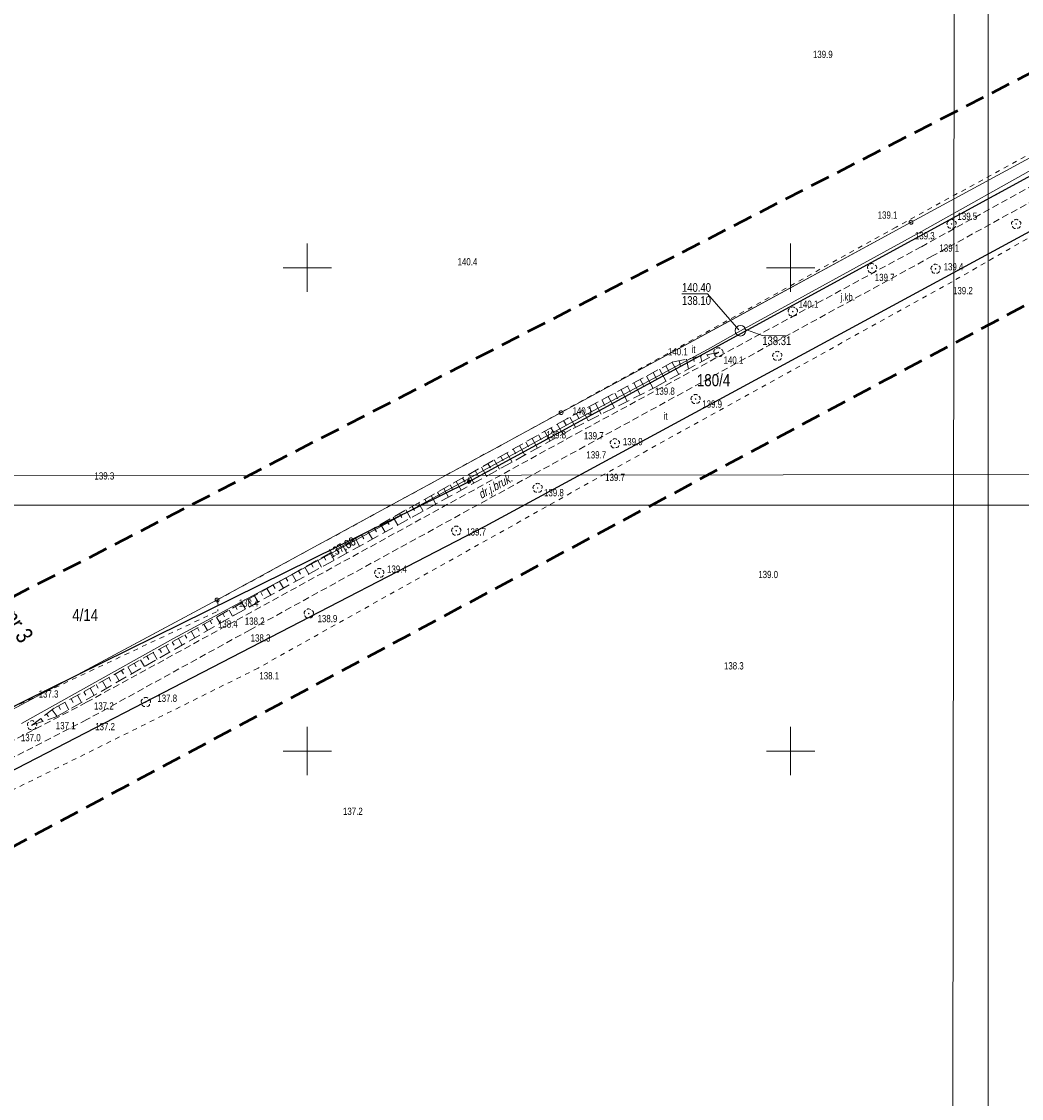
# Model space of a CAD drawing. Header units: metres. Extents: x 6443052 to 6445155, y 6013553 to 6014840.
# Tile 24 of 36: x 6444441 to 6444648, y 6014128 to 6014351. Entities that reach past the tile are written whole.
import ezdxf
from ezdxf.enums import TextEntityAlignment as Align

# ---------------------------------------------------------------- set-up
doc = ezdxf.new("R2010")
doc.units = ezdxf.units.M
doc.header["$MEASUREMENT"] = 0
for name, pattern in [('L_0_03', [2, 1, -1]), ('L_0_05', [3.5, 2.5, -1]), ('L_0_06', [4, 3, -1]), ('L_0_0C', [6, 4, -2]), ('L_0_56', [2.1, 1.4, -0.7]), ('L_0_AD', [0])]:
    doc.linetypes.add(name, pattern=pattern)
doc.layers.get('0').update_dxf_attribs({"linetype": 'CONTINUOUS', "lineweight": 18})
for name, color, linetype, lineweight in [('131_Punkt_osnowy_pomiarowej', 7, 'CONTINUOUS', 18), ('202_punkt_graniczny', 7, 'CONTINUOUS', 18), ('203_punkt_graniczny', 7, 'CONTINUOUS', 18), ('211_numer_dzialki_ewidencyjnej', 96, 'CONTINUOUS', 18), ('217_kontur_klasyfikacyjny', 3, 'L_0_06', 18), ('218_kontur_uzytku_gruntowego', 3, 'L_0_06', 18), ('219_dzialka_ewidencyjna', 96, 'CONTINUOUS', 25), ('luk_G_DRO', 7, 'L_0_56', 18), ('luk_G_SIE_W', 5, 'CONTINUOUS', 18), ('luk_G_SKA', 7, 'L_0_05', 18), ('Ramka_wewn_2_i_opis', 7, 'CONTINUOUS', 18), ('Ramka_wewn_nr_3_i_opis', 7, 'CONTINUOUS', 18), ('siatka', 7, 'CONTINUOUS', 18), ('srednie_nap_pomiar', 1, 'L_0_AD', 18), ('uzytek_pomiar', 7, 'L_0_03', 18), ('Uzytki_gruntowe_POMIOERZONE', 7, 'L_0_03', 18), ('wys_odzysk', 7, 'CONTINUOUS', 18), ('ZAKRES', 212, 'L_0_0C', 50)]:
    doc.layers.add(name, color=color, linetype=linetype, lineweight=lineweight)
doc.layers.add('ramka_zewn', color=212, linetype='CONTINUOUS', lineweight=18, plot=False)
doc.styles.add('Arial CE', font='Arial CE.ttf')
doc.linetypes.add('L_0_AD_SHX_E', pattern='A,0,-1.2,-2.4,-2.4,-2.4,-2.4,-2.4,[17,STARKOWO_STARKÓWKO.shx,S=0.1,R=0,X=0,Y=0],-2.4,[18,STARKOWO_STARKÓWKO.shx,S=0.1,R=0,X=0,Y=0],-2.4,[19,STARKOWO_STARKÓWKO.shx,S=0.1,R=0,X=0,Y=0],-2.4,-2.4,-1.2', length=24)
doc.linetypes.add('L_0_AD_SHX_S', pattern='A,0,-1.2,-2.4,-2.4,[13,STARKOWO_STARKÓWKO.shx,S=0.1,R=0,X=0,Y=0],-2.4,[14,STARKOWO_STARKÓWKO.shx,S=0.1,R=0,X=0,Y=0],-2.4,[15,STARKOWO_STARKÓWKO.shx,S=0.1,R=0,X=0,Y=0],-2.4,[16,STARKOWO_STARKÓWKO.shx,S=0.1,R=0,X=0,Y=0],-2.4,-2.4,-2.4,-2.4,-1.2', length=24)

msp = doc.modelspace()

# ---------------------------------------------------------------- hatches: boundary and pattern name
at = {"layer": '203_punkt_graniczny', "linetype": 'Continuous', "lineweight": 18}
msp.add_hatch(color=256, dxfattribs=at).paths.add_polyline_path([(6444536.77, 6014246.45, 1), (6444536.77, 6014246.54, 1)])

# ---------------------------------------------------------------- linework, layer by layer
at = {"layer": '131_Punkt_osnowy_pomiarowej', "linetype": 'Continuous', "lineweight": 18}
msp.add_line((6444533.46, 6014256.14), (6444533.46, 6014256.64), dxfattribs=at)
at = {"layer": '131_Punkt_osnowy_pomiarowej', "lineweight": 18}
msp.add_circle((6444533.46, 6014255.77), 0.375, dxfattribs=at)
at = {"layer": '202_punkt_graniczny', "lineweight": 18}
msp.add_circle((6444533.45, 6014255.75), 0.25, dxfattribs=at)
at = {"layer": '203_punkt_graniczny', "lineweight": 18}
msp.add_circle((6444536.77, 6014246.49), 0.045, dxfattribs=at)
at = {"layer": 'luk_G_SIE_W', "color": 7, "linetype": 'Continuous', "lineweight": 13}
for p, q in [((6444577.52, 6014294.58), (6444582.81, 6014294.58)), ((6444582.81, 6014294.58), (6444589.26, 6014287.15))]:
    msp.add_line(p, q, dxfattribs=at)
at = {"layer": 'luk_G_SIE_W', "linetype": 'Continuous', "lineweight": 13}
for p, q in [((6444594.13, 6014285.98), (6444590.32, 6014287.37)), ((6444598.95, 6014285.92), (6444594.13, 6014285.98))]:
    msp.add_line(p, q, dxfattribs=at)
at = {"layer": 'luk_G_SIE_W', "lineweight": 18}
msp.add_circle((6444589.61, 6014286.98), 1.1, dxfattribs=at)
at = {"layer": 'luk_G_SKA', "linetype": 'Continuous', "lineweight": 13}
for p, q in [((6444581.36, 6014281.71), (6444581.6, 6014280.58)), ((6444581.36, 6014281.71), (6444581.6, 6014280.58)), ((6444582.83, 6014282.02), (6444582.9, 6014281.68)), ((6444582.83, 6014282.02), (6444582.9, 6014281.68)), ((6444574.18, 6014279.74), (6444574.86, 6014278.48)), ((6444574.18, 6014279.74), (6444574.86, 6014278.48)), ((6444575.5, 6014280.44), (6444576.84, 6014277.95)), ((6444575.5, 6014280.44), (6444576.84, 6014277.95)), ((6444576.96, 6014280.79), (6444577.22, 6014279.55)), ((6444576.96, 6014280.79), (6444577.22, 6014279.55)), ((6444578.43, 6014281.1), (6444578.85, 6014279.06)), ((6444578.43, 6014281.1), (6444578.85, 6014279.06)), ((6444579.9, 6014281.41), (6444580.06, 6014280.61)), ((6444579.9, 6014281.41), (6444580.06, 6014280.61)), ((6444570.21, 6014277.61), (6444571.58, 6014275.06)), ((6444570.21, 6014277.61), (6444571.58, 6014275.06)), ((6444571.54, 6014278.32), (6444572.22, 6014277.04)), ((6444571.54, 6014278.32), (6444572.22, 6014277.04)), ((6444572.86, 6014279.03), (6444574.22, 6014276.49)), ((6444572.86, 6014279.03), (6444574.22, 6014276.49)), ((6444566.25, 6014275.49), (6444566.9, 6014274.27)), ((6444566.25, 6014275.49), (6444566.9, 6014274.27)), ((6444567.57, 6014276.2), (6444568.9, 6014273.72)), ((6444567.57, 6014276.2), (6444568.9, 6014273.72)), ((6444568.89, 6014276.9), (6444569.57, 6014275.64)), ((6444568.89, 6014276.9), (6444569.57, 6014275.64)), ((6444562.28, 6014273.36), (6444563.53, 6014271.04)), ((6444562.28, 6014273.36), (6444563.53, 6014271.04)), ((6444563.6, 6014274.07), (6444564.24, 6014272.89)), ((6444563.6, 6014274.07), (6444564.24, 6014272.89)), ((6444564.92, 6014274.78), (6444566.21, 6014272.38)), ((6444564.92, 6014274.78), (6444566.21, 6014272.38)), ((6444556.99, 6014270.53), (6444558.15, 6014268.36)), ((6444556.99, 6014270.53), (6444558.15, 6014268.36)), ((6444558.31, 6014271.24), (6444558.9, 6014270.13)), ((6444558.31, 6014271.24), (6444558.9, 6014270.13)), ((6444559.63, 6014271.95), (6444560.84, 6014269.7)), ((6444559.63, 6014271.95), (6444560.84, 6014269.7)), ((6444560.96, 6014272.66), (6444561.57, 6014271.51)), ((6444560.96, 6014272.66), (6444561.57, 6014271.51)), ((6444553.03, 6014268.39), (6444553.61, 6014267.36)), ((6444553.03, 6014268.39), (6444553.61, 6014267.36)), ((6444554.34, 6014269.12), (6444555.47, 6014267.02)), ((6444554.34, 6014269.12), (6444555.47, 6014267.02)), ((6444555.67, 6014269.82), (6444556.24, 6014268.75)), ((6444555.67, 6014269.82), (6444556.24, 6014268.75)), ((6444549.11, 6014266.17), (6444550.25, 6014264.16)), ((6444549.11, 6014266.17), (6444550.25, 6014264.16)), ((6444550.42, 6014266.91), (6444550.99, 6014265.9)), ((6444550.42, 6014266.91), (6444550.99, 6014265.9)), ((6444551.73, 6014267.65), (6444552.88, 6014265.61)), ((6444551.73, 6014267.65), (6444552.88, 6014265.61)), ((6444545.2, 6014263.95), (6444545.76, 6014262.97)), ((6444545.2, 6014263.95), (6444545.76, 6014262.97)), ((6444546.5, 6014264.69), (6444547.63, 6014262.71)), ((6444546.5, 6014264.69), (6444547.63, 6014262.71)), ((6444547.81, 6014265.43), (6444548.37, 6014264.44)), ((6444547.81, 6014265.43), (6444548.37, 6014264.44)), ((6444541.28, 6014261.73), (6444542.37, 6014259.81)), ((6444541.28, 6014261.73), (6444542.37, 6014259.81)), ((6444542.59, 6014262.47), (6444543.14, 6014261.51)), ((6444542.59, 6014262.47), (6444543.14, 6014261.51)), ((6444543.89, 6014263.21), (6444545, 6014261.26)), ((6444543.89, 6014263.21), (6444545, 6014261.26)), ((6444537.37, 6014259.52), (6444537.9, 6014258.58)), ((6444537.37, 6014259.52), (6444537.9, 6014258.58)), ((6444538.67, 6014260.26), (6444539.75, 6014258.36)), ((6444538.67, 6014260.26), (6444539.75, 6014258.36)), ((6444539.98, 6014261), (6444540.52, 6014260.04)), ((6444539.98, 6014261), (6444540.52, 6014260.04)), ((6444533.45, 6014257.3), (6444534.49, 6014255.46)), ((6444533.45, 6014257.3), (6444534.49, 6014255.46)), ((6444534.76, 6014258.04), (6444535.28, 6014257.11)), ((6444534.76, 6014258.04), (6444535.28, 6014257.11)), ((6444536.06, 6014258.78), (6444537.12, 6014256.91)), ((6444536.06, 6014258.78), (6444537.12, 6014256.91)), ((6444529.54, 6014255.08), (6444530.04, 6014254.18)), ((6444529.54, 6014255.08), (6444530.04, 6014254.18)), ((6444530.84, 6014255.82), (6444531.86, 6014254.01)), ((6444530.84, 6014255.82), (6444531.86, 6014254.01)), ((6444532.15, 6014256.56), (6444532.66, 6014255.65)), ((6444532.15, 6014256.56), (6444532.66, 6014255.65)), ((6444525.62, 6014252.86), (6444526.61, 6014251.11)), ((6444525.62, 6014252.86), (6444526.61, 6014251.11)), ((6444526.93, 6014253.6), (6444527.43, 6014252.72)), ((6444526.93, 6014253.6), (6444527.43, 6014252.72)), ((6444528.23, 6014254.34), (6444529.24, 6014252.56)), ((6444528.23, 6014254.34), (6444529.24, 6014252.56)), ((6444521.7, 6014250.64), (6444522.19, 6014249.79)), ((6444521.7, 6014250.64), (6444522.19, 6014249.79)), ((6444523.01, 6014251.38), (6444523.98, 6014249.66)), ((6444523.01, 6014251.38), (6444523.98, 6014249.66)), ((6444524.32, 6014252.12), (6444524.81, 6014251.25)), ((6444524.32, 6014252.12), (6444524.81, 6014251.25)), ((6444517.79, 6014248.42), (6444518.73, 6014246.76)), ((6444517.79, 6014248.42), (6444518.73, 6014246.76)), ((6444519.09, 6014249.16), (6444519.57, 6014248.33)), ((6444519.09, 6014249.16), (6444519.57, 6014248.33)), ((6444520.4, 6014249.9), (6444521.36, 6014248.21)), ((6444520.4, 6014249.9), (6444521.36, 6014248.21)), ((6444513.87, 6014246.21), (6444514.33, 6014245.4)), ((6444513.87, 6014246.21), (6444514.33, 6014245.4)), ((6444515.18, 6014246.94), (6444516.1, 6014245.31)), ((6444515.18, 6014246.94), (6444516.1, 6014245.31)), ((6444516.48, 6014247.68), (6444516.95, 6014246.86)), ((6444516.48, 6014247.68), (6444516.95, 6014246.86)), ((6444509.96, 6014243.99), (6444510.85, 6014242.41)), ((6444509.96, 6014243.99), (6444510.85, 6014242.41)), ((6444511.26, 6014244.73), (6444511.71, 6014243.93)), ((6444511.26, 6014244.73), (6444511.71, 6014243.93)), ((6444512.57, 6014245.47), (6444513.48, 6014243.86)), ((6444512.57, 6014245.47), (6444513.48, 6014243.86)), ((6444506.04, 6014241.77), (6444506.48, 6014241)), ((6444506.04, 6014241.77), (6444506.48, 6014241)), ((6444507.35, 6014242.51), (6444508.22, 6014240.96)), ((6444507.35, 6014242.51), (6444508.22, 6014240.96)), ((6444508.65, 6014243.25), (6444509.09, 6014242.47)), ((6444508.65, 6014243.25), (6444509.09, 6014242.47)), ((6444502.13, 6014239.55), (6444502.97, 6014238.06)), ((6444502.13, 6014239.55), (6444502.97, 6014238.06)), ((6444503.43, 6014240.29), (6444503.86, 6014239.54)), ((6444503.43, 6014240.29), (6444503.86, 6014239.54)), ((6444504.74, 6014241.03), (6444505.6, 6014239.51)), ((6444504.74, 6014241.03), (6444505.6, 6014239.51)), ((6444498.21, 6014237.33), (6444498.62, 6014236.61)), ((6444498.21, 6014237.33), (6444498.62, 6014236.61)), ((6444499.52, 6014238.07), (6444500.34, 6014236.61)), ((6444499.52, 6014238.07), (6444500.34, 6014236.61)), ((6444500.82, 6014238.81), (6444501.24, 6014238.07)), ((6444500.82, 6014238.81), (6444501.24, 6014238.07)), ((6444494.29, 6014235.11), (6444495.09, 6014233.71)), ((6444494.29, 6014235.11), (6444495.09, 6014233.71)), ((6444495.6, 6014235.85), (6444496, 6014235.15)), ((6444495.6, 6014235.85), (6444496, 6014235.15)), ((6444496.91, 6014236.59), (6444497.71, 6014235.16)), ((6444496.91, 6014236.59), (6444497.71, 6014235.16)), ((6444490.38, 6014232.89), (6444490.76, 6014232.22)), ((6444490.38, 6014232.89), (6444490.76, 6014232.22)), ((6444491.68, 6014233.63), (6444492.46, 6014232.26)), ((6444491.68, 6014233.63), (6444492.46, 6014232.26)), ((6444492.99, 6014234.37), (6444493.38, 6014233.68)), ((6444492.99, 6014234.37), (6444493.38, 6014233.68)), ((6444486.46, 6014230.68), (6444487.21, 6014229.36)), ((6444486.46, 6014230.68), (6444487.21, 6014229.36)), ((6444487.77, 6014231.42), (6444488.14, 6014230.75)), ((6444487.77, 6014231.42), (6444488.14, 6014230.75)), ((6444489.07, 6014232.15), (6444489.83, 6014230.81)), ((6444489.07, 6014232.15), (6444489.83, 6014230.81)), ((6444482.55, 6014228.46), (6444482.91, 6014227.81)), ((6444482.55, 6014228.46), (6444482.91, 6014227.81)), ((6444483.85, 6014229.2), (6444484.58, 6014227.91)), ((6444483.85, 6014229.2), (6444484.58, 6014227.91)), ((6444485.16, 6014229.94), (6444485.53, 6014229.29)), ((6444485.16, 6014229.94), (6444485.53, 6014229.29)), ((6444478.62, 6014226.26), (6444479.37, 6014224.93)), ((6444478.62, 6014226.26), (6444479.37, 6014224.93)), ((6444479.93, 6014226.99), (6444480.3, 6014226.33)), ((6444479.93, 6014226.99), (6444480.3, 6014226.33)), ((6444481.24, 6014227.73), (6444481.97, 6014226.42)), ((6444481.24, 6014227.73), (6444481.97, 6014226.42)), ((6444474.7, 6014224.05), (6444475.08, 6014223.38)), ((6444474.7, 6014224.05), (6444475.08, 6014223.38)), ((6444476.01, 6014224.79), (6444476.76, 6014223.44)), ((6444476.01, 6014224.79), (6444476.76, 6014223.44)), ((6444477.31, 6014225.52), (6444477.69, 6014224.85)), ((6444477.31, 6014225.52), (6444477.69, 6014224.85)), ((6444470.77, 6014221.85), (6444471.55, 6014220.47)), ((6444470.77, 6014221.85), (6444471.55, 6014220.47)), ((6444472.08, 6014222.58), (6444472.47, 6014221.9)), ((6444472.08, 6014222.58), (6444472.47, 6014221.9)), ((6444473.39, 6014223.32), (6444474.16, 6014221.95)), ((6444473.39, 6014223.32), (6444474.16, 6014221.95)), ((6444466.85, 6014219.65), (6444467.25, 6014218.94)), ((6444466.85, 6014219.65), (6444467.25, 6014218.94)), ((6444468.16, 6014220.38), (6444468.94, 6014218.98)), ((6444468.16, 6014220.38), (6444468.94, 6014218.98)), ((6444469.47, 6014221.12), (6444469.86, 6014220.42)), ((6444469.47, 6014221.12), (6444469.86, 6014220.42)), ((6444462.92, 6014217.44), (6444463.73, 6014216)), ((6444462.92, 6014217.44), (6444463.73, 6014216)), ((6444464.23, 6014218.18), (6444464.63, 6014217.46)), ((6444464.23, 6014218.18), (6444464.63, 6014217.46)), ((6444465.54, 6014218.91), (6444466.34, 6014217.49)), ((6444465.54, 6014218.91), (6444466.34, 6014217.49)), ((6444459, 6014215.24), (6444459.41, 6014214.51)), ((6444459, 6014215.24), (6444459.41, 6014214.51)), ((6444460.31, 6014215.97), (6444461.13, 6014214.52)), ((6444460.31, 6014215.97), (6444461.13, 6014214.52)), ((6444461.62, 6014216.71), (6444462.02, 6014215.98)), ((6444461.62, 6014216.71), (6444462.02, 6014215.98)), ((6444455.08, 6014213.04), (6444455.92, 6014211.54)), ((6444455.08, 6014213.04), (6444455.92, 6014211.54)), ((6444456.38, 6014213.77), (6444456.8, 6014213.03)), ((6444456.38, 6014213.77), (6444456.8, 6014213.03)), ((6444457.69, 6014214.51), (6444458.52, 6014213.03)), ((6444457.69, 6014214.51), (6444458.52, 6014213.03)), ((6444451.15, 6014210.83), (6444451.58, 6014210.07)), ((6444451.15, 6014210.83), (6444451.58, 6014210.07)), ((6444452.46, 6014211.57), (6444453.31, 6014210.05)), ((6444452.46, 6014211.57), (6444453.31, 6014210.05)), ((6444453.77, 6014212.3), (6444454.19, 6014211.55)), ((6444453.77, 6014212.3), (6444454.19, 6014211.55)), ((6444447.27, 6014208.57), (6444448.32, 6014207.2)), ((6444447.27, 6014208.57), (6444448.32, 6014207.2)), ((6444448.54, 6014209.36), (6444448.97, 6014208.59)), ((6444448.54, 6014209.36), (6444448.97, 6014208.59)), ((6444449.84, 6014210.1), (6444450.71, 6014208.56)), ((6444449.84, 6014210.1), (6444450.71, 6014208.56)), ((6444446.08, 6014207.65), (6444446.46, 6014207.16)), ((6444446.08, 6014207.65), (6444446.46, 6014207.16))]:
    msp.add_line(p, q, dxfattribs=at)
at = {"layer": 'luk_G_SKA', "lineweight": 18}
msp.add_line((6444554.98, 6014266.77), (6444571.94, 6014275.23), dxfattribs=at)
msp.add_line((6444554.98, 6014266.77), (6444571.94, 6014275.23), dxfattribs=at)
at = {"layer": 'Ramka_wewn_nr_3_i_opis', "linetype": 'Continuous', "lineweight": 18}
msp.add_line((6445147.47, 6014257.9), (6444326.17, 6014256.8), dxfattribs=at)
at = {"layer": 'ramka_zewn', "linetype": 'Continuous', "lineweight": 13}
for p, q in [((6444640.88, 6014464.41), (6444640.88, 6013876.36)), ((6445153.95, 6014250.91), (6444318.88, 6014250.91))]:
    msp.add_line(p, q, dxfattribs=at)
at = {"layer": 'siatka', "color": 7, "linetype": 'Continuous', "lineweight": 13}
for p, q in [((6444500, 6014295), (6444500, 6014305)), ((6444600, 6014295), (6444600, 6014305)), ((6444495, 6014300), (6444505, 6014300)), ((6444595, 6014300), (6444605, 6014300)), ((6444500, 6014195), (6444500, 6014205)), ((6444600, 6014195), (6444600, 6014205)), ((6444495, 6014200), (6444505, 6014200)), ((6444595, 6014200), (6444605, 6014200))]:
    msp.add_line(p, q, dxfattribs=at)

# ---------------------------------------------------------------- texts
at = {"layer": '211_numer_dzialki_ewidencyjnej', "style": 'Arial CE', "width": 0.79}
for s, p in [('180/4', (6444580.6, 6014278)), ('4/14', (6444451.4, 6014229.4))]:
    msp.add_text(s, height=2.5, dxfattribs=at).set_placement(p, align=Align.TOP_LEFT)
at = {"layer": 'luk_G_DRO', "style": 'Arial CE', "width": 0.78}
msp.add_text('j.kb.', height=1.5, dxfattribs=at).set_placement((6444610.3, 6014294.7), align=Align.TOP_LEFT)
at = {"layer": 'luk_G_DRO', "style": 'Arial CE', "oblique": 15, "width": 0.78}
msp.add_text('dr.j.bruk.', height=1.8, rotation=29.6, dxfattribs=at).set_placement((6444535.1, 6014253.7), align=Align.TOP_LEFT)
at = {"layer": 'luk_G_SIE_W', "style": 'Arial CE', "width": 0.78}
for s, p in [('140.40', (6444577.52, 6014296.83)), ('138.10', (6444577.52, 6014294.13)), ('138.31', (6444594.13, 6014285.81))]:
    msp.add_text(s, height=1.8, dxfattribs=at).set_placement(p, align=Align.TOP_LEFT)
for s in ['137.80', '137,63']:
    msp.add_text(s, height=1.8, rotation=29.5, dxfattribs=at).set_placement((6444504.12, 6014241.48), align=Align.TOP_LEFT)
at = {"layer": 'Ramka_wewn_2_i_opis', "style": 'Arial CE', "width": 0.81}
msp.add_text('Łączy arkusz nr 3', height=3.5, rotation=302.5, dxfattribs=at).set_placement((6444426.9, 6014250.1), align=Align.TOP_LEFT)
at = {"layer": 'uzytek_pomiar', "style": 'Arial CE', "width": 0.83}
for p in [(6444579.46, 6014283.86), (6444573.68, 6014270.08)]:
    msp.add_text('it', height=1.5, dxfattribs=at).set_placement(p, align=Align.TOP_LEFT)
at = {"layer": 'wys_odzysk', "style": 'Arial CE', "width": 0.78}
for s, p in [('139.9', (6444604.6, 6014344.9)), ('139.9', (6444604.6, 6014344.9)), ('139.1', (6444618, 6014311.66)), ('139.1', (6444618, 6014311.66)), ('139.5', (6444634.5, 6014311.41)), ('139.5', (6444634.5, 6014311.41)), ('139.3', (6444625.69, 6014307.38)), ('139.3', (6444625.69, 6014307.38)), ('139.1', (6444630.77, 6014304.84)), ('139.1', (6444630.77, 6014304.84)), ('140.4', (6444531.1, 6014302)), ('140.4', (6444531.1, 6014302)), ('139.4', (6444631.64, 6014300.97)), ('139.4', (6444631.64, 6014300.97)), ('139.7', (6444617.4, 6014298.76)), ('139.7', (6444617.4, 6014298.76)), ('139.2', (6444633.58, 6014296.02)), ('139.2', (6444633.58, 6014296.02)), ('140.1', (6444601.63, 6014293.22)), ('140.1', (6444601.63, 6014293.22)), ('140.1', (6444574.62, 6014283.39)), ('140.1', (6444574.62, 6014283.39)), ('140.1', (6444586.12, 6014281.65)), ('140.1', (6444586.12, 6014281.65)), ('139.8', (6444571.94, 6014275.23)), ('139.8', (6444571.94, 6014275.23)), ('140.1', (6444554.88, 6014271.14)), ('140.1', (6444554.88, 6014271.14)), ('139.9', (6444581.71, 6014272.56)), ('139.9', (6444581.71, 6014272.56)), ('139.8', (6444549.46, 6014266.2)), ('139.8', (6444549.46, 6014266.2)), ('139.7', (6444557.22, 6014266)), ('139.7', (6444557.22, 6014266)), ('139.9', (6444565.3, 6014264.79)), ('139.9', (6444565.3, 6014264.79)), ('139.7', (6444557.75, 6014262.05)), ('139.7', (6444557.75, 6014262.05)), ('139.3', (6444456, 6014257.7)), ('139.3', (6444456, 6014257.7)), ('139.7', (6444561.63, 6014257.38)), ('139.7', (6444561.63, 6014257.38)), ('139.8', (6444548.99, 6014254.23)), ('139.8', (6444548.99, 6014254.23)), ('139.7', (6444532.89, 6014246.11)), ('139.7', (6444532.89, 6014246.11)), ('139.4', (6444516.51, 6014238.41)), ('139.4', (6444516.51, 6014238.41)), ('139.0', (6444593.3, 6014237.3)), ('139.0', (6444593.3, 6014237.3)), ('138.4', (6444485.83, 6014231.39)), ('138.4', (6444485.83, 6014231.39)), ('138.9', (6444502.14, 6014228.18)), ('138.9', (6444502.14, 6014228.18)), ('138.4', (6444481.55, 6014227.04)), ('138.4', (6444481.55, 6014227.04)), ('138.2', (6444487.1, 6014227.65)), ('138.2', (6444487.1, 6014227.65)), ('138.3', (6444488.3, 6014224.17)), ('138.3', (6444488.3, 6014224.17)), ('138.3', (6444586.2, 6014218.4)), ('138.3', (6444586.2, 6014218.4)), ('138.1', (6444490.11, 6014216.35)), ('138.1', (6444490.11, 6014216.35)), ('137.3', (6444444.46, 6014212.58)), ('137.3', (6444444.46, 6014212.58)), ('137.8', (6444469, 6014211.7)), ('137.8', (6444469, 6014211.7)), ('137.2', (6444455.89, 6014210.11)), ('137.2', (6444455.89, 6014210.11)), ('137.1', (6444448, 6014206.03)), ('137.1', (6444448, 6014206.03)), ('137.2', (6444456.15, 6014205.83)), ('137.2', (6444456.15, 6014205.83)), ('137.0', (6444440.78, 6014203.56)), ('137.0', (6444440.78, 6014203.56)), ('137.2', (6444507.4, 6014188.3)), ('137.2', (6444507.4, 6014188.3))]:
    msp.add_text(s, height=1.5, dxfattribs=at).set_placement(p, align=Align.TOP_LEFT)

# ---------------------------------------------------------------- wipeouts: each hides what was drawn before it
at = {"color": 0, "linetype": 'Continuous', "lineweight": 13}
for points in [[(6444624.9, 6014309.02), (6444625.1, 6014309.07), (6444625.25, 6014309.22), (6444625.3, 6014309.42), (6444625.25, 6014309.62), (6444625.1, 6014309.77), (6444624.9, 6014309.82), (6444624.7, 6014309.77), (6444624.55, 6014309.62), (6444624.5, 6014309.42), (6444624.55, 6014309.22), (6444624.7, 6014309.07)], [(6444552.52, 6014269.63), (6444552.72, 6014269.68), (6444552.87, 6014269.83), (6444552.92, 6014270.03), (6444552.87, 6014270.23), (6444552.72, 6014270.38), (6444552.52, 6014270.43), (6444552.32, 6014270.38), (6444552.17, 6014270.23), (6444552.12, 6014270.03), (6444552.17, 6014269.83), (6444552.32, 6014269.68)], [(6444481.36, 6014230.88), (6444481.56, 6014230.93), (6444481.71, 6014231.08), (6444481.76, 6014231.28), (6444481.71, 6014231.48), (6444481.56, 6014231.63), (6444481.36, 6014231.68), (6444481.16, 6014231.63), (6444481.01, 6014231.48), (6444480.96, 6014231.28), (6444481.01, 6014231.08), (6444481.16, 6014230.93)]]:
    msp.add_wipeout(points, dxfattribs=at)
at = {"color": 0, "linetype": 'Continuous', "lineweight": 18}
for points in [[(6444646.65, 6014308.03), (6444647.16, 6014308.17), (6444647.53, 6014308.54), (6444647.66, 6014309.05), (6444647.53, 6014309.55), (6444647.16, 6014309.92), (6444646.65, 6014310.06), (6444646.14, 6014309.92), (6444645.77, 6014309.55), (6444645.64, 6014309.05), (6444645.77, 6014308.54), (6444646.14, 6014308.17)], [(6444597.23, 6014280.74), (6444597.74, 6014280.88), (6444598.11, 6014281.25), (6444598.24, 6014281.75), (6444598.11, 6014282.26), (6444597.74, 6014282.63), (6444597.23, 6014282.77), (6444596.72, 6014282.63), (6444596.35, 6014282.26), (6444596.22, 6014281.75), (6444596.35, 6014281.25), (6444596.72, 6014280.88)], [(6444530.83, 6014244.58), (6444531.34, 6014244.71), (6444531.71, 6014245.08), (6444531.84, 6014245.59), (6444531.71, 6014246.1), (6444531.34, 6014246.47), (6444530.83, 6014246.6), (6444530.32, 6014246.47), (6444529.95, 6014246.1), (6444529.82, 6014245.59), (6444529.95, 6014245.08), (6444530.32, 6014244.71)], [(6444466.61, 6014209.13), (6444467.12, 6014209.26), (6444467.49, 6014209.63), (6444467.62, 6014210.14), (6444467.49, 6014210.65), (6444467.12, 6014211.02), (6444466.61, 6014211.15), (6444466.1, 6014211.02), (6444465.73, 6014210.65), (6444465.6, 6014210.14), (6444465.73, 6014209.63), (6444466.1, 6014209.26)]]:
    msp.add_wipeout(points, dxfattribs=at)

# ---------------------------------------------------------------- next in the draw order: hatches: boundary and pattern name
at = {"linetype": 'Continuous', "lineweight": 18}
for points in [[(6444646.65, 6014308.99, 1), (6444646.65, 6014309.1, 1)], [(6444597.23, 6014281.7, 1), (6444597.23, 6014281.81, 1)], [(6444530.83, 6014245.53, 1), (6444530.83, 6014245.65, 1)], [(6444466.61, 6014210.08, 1), (6444466.61, 6014210.2, 1)]]:
    msp.add_hatch(color=0, dxfattribs=at).paths.add_polyline_path(points)

# ---------------------------------------------------------------- next in the draw order: linework, layer by layer
at = {"color": 0, "linetype": 'Continuous', "lineweight": 13}
for centre in [(6444624.9, 6014309.42), (6444552.52, 6014270.03), (6444481.36, 6014231.28)]:
    msp.add_circle(centre, 0.4, dxfattribs=at)
at = {"color": 0, "linetype": 'Continuous', "lineweight": 18}
for centre in [(6444646.65, 6014309.05), (6444597.23, 6014281.75), (6444530.83, 6014245.59), (6444466.61, 6014210.14)]:
    msp.add_circle(centre, 0.0566, dxfattribs=at)
for centre, radius, start, end in [((6444646.17, 6014309.21), 0.48, 112.249, 214.992), ((6444646.39, 6014308.69), 0.54, 188.427, 280.4915), ((6444646.65, 6014309.49), 0.54, 41.9872, 135), ((6444646.97, 6014308.65), 0.48, 255.9638, 357.6141), ((6444647.13, 6014309.19), 0.5, 328.2405, 68.6294), ((6444596.75, 6014281.91), 0.48, 112.249, 214.992), ((6444597.23, 6014282.19), 0.54, 41.9872, 135), ((6444597.71, 6014281.89), 0.5, 328.2405, 68.6294), ((6444596.97, 6014281.39), 0.54, 188.427, 280.4915), ((6444597.55, 6014281.35), 0.48, 255.9638, 357.6141), ((6444530.35, 6014245.75), 0.48, 112.249, 214.992), ((6444530.83, 6014246.03), 0.54, 41.9872, 135), ((6444531.31, 6014245.73), 0.5, 328.2405, 68.6294), ((6444530.57, 6014245.23), 0.54, 188.427, 280.4915), ((6444531.15, 6014245.19), 0.48, 255.9638, 357.6141), ((6444466.13, 6014210.3), 0.48, 112.249, 214.992), ((6444466.61, 6014210.58), 0.54, 41.9872, 135), ((6444467.09, 6014210.28), 0.5, 328.2405, 68.6294), ((6444466.35, 6014209.78), 0.54, 188.427, 280.4915), ((6444466.93, 6014209.74), 0.48, 255.9638, 357.6141)]:
    msp.add_arc(centre, radius, start, end, dxfattribs=at)
at = {"layer": 'luk_G_DRO', "lineweight": 18}
for p, q in [((6444454.35, 6014210.1), (6444485.49, 6014227.14)), ((6444488.19, 6014225.11), (6444454.45, 6014206.53)), ((6444488.19, 6014225.11), (6444454.45, 6014206.53))]:
    msp.add_line(p, q, dxfattribs=at)
at = {"layer": 'luk_G_SKA', "lineweight": 18}
for p, q in [((6444575.64, 6014280.51), (6444553.72, 6014268.78)), ((6444575.64, 6014280.51), (6444553.72, 6014268.78)), ((6444483.53, 6014229.02), (6444447.68, 6014208.88)), ((6444483.53, 6014229.02), (6444447.68, 6014208.88)), ((6444448.24, 6014207.16), (6444484.91, 6014228.1)), ((6444448.24, 6014207.16), (6444484.91, 6014228.1))]:
    msp.add_line(p, q, dxfattribs=at)
at = {"layer": 'srednie_nap_pomiar', "linetype": 'L_0_AD_SHX_E'}
msp.add_line((6444446.88, 6014212.84), (6444481.36, 6014231.28), dxfattribs=at)
at = {"layer": 'Uzytki_gruntowe_POMIOERZONE', "lineweight": 18}
msp.add_line((6444481.48, 6014231.31), (6444481.52, 6014228.98), dxfattribs=at)

# ---------------------------------------------------------------- next in the draw order: wipeouts: each hides what was drawn before it
at = {"color": 0, "linetype": 'Continuous', "lineweight": 18}
for points in [[(6444633.28, 6014308.04), (6444633.79, 6014308.18), (6444634.16, 6014308.55), (6444634.3, 6014309.06), (6444634.16, 6014309.56), (6444633.79, 6014309.93), (6444633.28, 6014310.07), (6444632.78, 6014309.93), (6444632.41, 6014309.56), (6444632.27, 6014309.06), (6444632.41, 6014308.55), (6444632.78, 6014308.18)], [(6444616.83, 6014298.91), (6444617.33, 6014299.05), (6444617.7, 6014299.42), (6444617.84, 6014299.92), (6444617.7, 6014300.43), (6444617.33, 6014300.8), (6444616.83, 6014300.94), (6444616.32, 6014300.8), (6444615.95, 6014300.43), (6444615.81, 6014299.92), (6444615.95, 6014299.42), (6444616.32, 6014299.05)], [(6444629.98, 6014298.76), (6444630.49, 6014298.9), (6444630.86, 6014299.27), (6444630.99, 6014299.78), (6444630.86, 6014300.28), (6444630.49, 6014300.65), (6444629.98, 6014300.79), (6444629.47, 6014300.65), (6444629.1, 6014300.28), (6444628.97, 6014299.78), (6444629.1, 6014299.27), (6444629.47, 6014298.9)], [(6444600.43, 6014289.93), (6444600.94, 6014290.06), (6444601.31, 6014290.43), (6444601.44, 6014290.94), (6444601.31, 6014291.44), (6444600.94, 6014291.82), (6444600.43, 6014291.95), (6444599.92, 6014291.82), (6444599.55, 6014291.44), (6444599.42, 6014290.94), (6444599.55, 6014290.43), (6444599.92, 6014290.06)], [(6444585.04, 6014281.47), (6444585.54, 6014281.61), (6444585.91, 6014281.98), (6444586.05, 6014282.49), (6444585.91, 6014282.99), (6444585.54, 6014283.36), (6444585.04, 6014283.5), (6444584.53, 6014283.36), (6444584.16, 6014282.99), (6444584.02, 6014282.49), (6444584.16, 6014281.98), (6444584.53, 6014281.61)], [(6444580.33, 6014271.81), (6444580.84, 6014271.95), (6444581.21, 6014272.32), (6444581.35, 6014272.83), (6444581.21, 6014273.33), (6444580.84, 6014273.7), (6444580.33, 6014273.84), (6444579.83, 6014273.7), (6444579.46, 6014273.33), (6444579.32, 6014272.83), (6444579.46, 6014272.32), (6444579.83, 6014271.95)], [(6444563.63, 6014262.66), (6444564.14, 6014262.79), (6444564.51, 6014263.16), (6444564.64, 6014263.67), (6444564.51, 6014264.18), (6444564.14, 6014264.55), (6444563.63, 6014264.68), (6444563.12, 6014264.55), (6444562.75, 6014264.18), (6444562.62, 6014263.67), (6444562.75, 6014263.16), (6444563.12, 6014262.79)], [(6444547.66, 6014253.42), (6444548.17, 6014253.56), (6444548.54, 6014253.93), (6444548.68, 6014254.44), (6444548.54, 6014254.94), (6444548.17, 6014255.31), (6444547.66, 6014255.45), (6444547.16, 6014255.31), (6444546.79, 6014254.94), (6444546.65, 6014254.44), (6444546.79, 6014253.93), (6444547.16, 6014253.56)], [(6444514.91, 6014235.82), (6444515.42, 6014235.96), (6444515.79, 6014236.33), (6444515.93, 6014236.84), (6444515.79, 6014237.34), (6444515.42, 6014237.71), (6444514.91, 6014237.85), (6444514.41, 6014237.71), (6444514.04, 6014237.34), (6444513.9, 6014236.84), (6444514.04, 6014236.33), (6444514.41, 6014235.96)], [(6444500.33, 6014227.46), (6444500.84, 6014227.59), (6444501.21, 6014227.96), (6444501.34, 6014228.47), (6444501.21, 6014228.98), (6444500.84, 6014229.35), (6444500.33, 6014229.48), (6444499.82, 6014229.35), (6444499.45, 6014228.98), (6444499.32, 6014228.47), (6444499.45, 6014227.96), (6444499.82, 6014227.59)], [(6444443.08, 6014204.34), (6444443.58, 6014204.47), (6444443.95, 6014204.84), (6444444.09, 6014205.35), (6444443.95, 6014205.86), (6444443.58, 6014206.23), (6444443.08, 6014206.36), (6444442.57, 6014206.23), (6444442.2, 6014205.86), (6444442.06, 6014205.35), (6444442.2, 6014204.84), (6444442.57, 6014204.47)]]:
    msp.add_wipeout(points, dxfattribs=at)

# ---------------------------------------------------------------- next in the draw order: hatches: boundary and pattern name
at = {"linetype": 'Continuous', "lineweight": 18}
for points in [[(6444633.28, 6014309, 1), (6444633.28, 6014309.11, 1)], [(6444616.83, 6014299.87, 1), (6444616.83, 6014299.98, 1)], [(6444629.98, 6014299.72, 1), (6444629.98, 6014299.83, 1)], [(6444600.43, 6014290.88, 1), (6444600.43, 6014290.99, 1)], [(6444585.04, 6014282.43, 1), (6444585.04, 6014282.54, 1)], [(6444580.33, 6014272.77, 1), (6444580.33, 6014272.88, 1)], [(6444563.63, 6014263.61, 1), (6444563.63, 6014263.73, 1)], [(6444547.66, 6014254.38, 1), (6444547.66, 6014254.49, 1)], [(6444514.91, 6014236.78, 1), (6444514.91, 6014236.89, 1)], [(6444500.33, 6014228.41, 1), (6444500.33, 6014228.53, 1)], [(6444443.08, 6014205.29, 1), (6444443.08, 6014205.41, 1)]]:
    msp.add_hatch(color=0, dxfattribs=at).paths.add_polyline_path(points)

# ---------------------------------------------------------------- next in the draw order: linework, layer by layer
at = {"color": 0, "linetype": 'Continuous', "lineweight": 18}
for centre in [(6444633.28, 6014309.06), (6444616.83, 6014299.92), (6444629.98, 6014299.78), (6444600.43, 6014290.94), (6444585.04, 6014282.49), (6444580.33, 6014272.83), (6444563.63, 6014263.67), (6444547.66, 6014254.44), (6444514.91, 6014236.84), (6444500.33, 6014228.47), (6444443.08, 6014205.35)]:
    msp.add_circle(centre, 0.0566, dxfattribs=at)
for centre, radius, start, end in [((6444632.8, 6014309.22), 0.48, 112.249, 214.992), ((6444633.02, 6014308.7), 0.54, 188.427, 280.4915), ((6444633.28, 6014309.5), 0.54, 41.9872, 135), ((6444633.6, 6014308.66), 0.48, 255.9638, 357.6141), ((6444633.76, 6014309.2), 0.5, 328.2405, 68.6294), ((6444616.35, 6014300.08), 0.48, 112.249, 214.992), ((6444616.57, 6014299.56), 0.54, 188.427, 280.4915), ((6444616.83, 6014300.36), 0.54, 41.9872, 135), ((6444617.15, 6014299.52), 0.48, 255.9638, 357.6141), ((6444617.31, 6014300.06), 0.5, 328.2405, 68.6294), ((6444629.5, 6014299.94), 0.48, 112.249, 214.992), ((6444629.98, 6014300.22), 0.54, 41.9872, 135), ((6444630.46, 6014299.92), 0.5, 328.2405, 68.6294), ((6444629.72, 6014299.42), 0.54, 188.427, 280.4915), ((6444630.3, 6014299.38), 0.48, 255.9638, 357.6141), ((6444599.95, 6014291.1), 0.48, 112.249, 214.992), ((6444600.43, 6014291.38), 0.54, 41.9872, 135), ((6444600.91, 6014291.08), 0.5, 328.2405, 68.6294), ((6444600.17, 6014290.58), 0.54, 188.427, 280.4915), ((6444600.75, 6014290.54), 0.48, 255.9638, 357.6141), ((6444584.56, 6014282.65), 0.48, 112.249, 214.992), ((6444584.78, 6014282.13), 0.54, 188.427, 280.4915), ((6444585.04, 6014282.93), 0.54, 41.9872, 135), ((6444585.36, 6014282.09), 0.48, 255.9638, 357.6141), ((6444585.52, 6014282.63), 0.5, 328.2405, 68.6294), ((6444579.85, 6014272.99), 0.48, 112.249, 214.992), ((6444580.33, 6014273.27), 0.54, 41.9872, 135), ((6444580.81, 6014272.97), 0.5, 328.2405, 68.6294), ((6444580.07, 6014272.47), 0.54, 188.427, 280.4915), ((6444580.65, 6014272.43), 0.48, 255.9638, 357.6141), ((6444563.15, 6014263.83), 0.48, 112.249, 214.992), ((6444563.63, 6014264.11), 0.54, 41.9872, 135), ((6444564.11, 6014263.81), 0.5, 328.2405, 68.6294), ((6444563.37, 6014263.31), 0.54, 188.427, 280.4915), ((6444563.95, 6014263.27), 0.48, 255.9638, 357.6141), ((6444547.18, 6014254.6), 0.48, 112.249, 214.992), ((6444547.66, 6014254.88), 0.54, 41.9872, 135), ((6444548.14, 6014254.58), 0.5, 328.2405, 68.6294), ((6444547.4, 6014254.08), 0.54, 188.427, 280.4915), ((6444547.98, 6014254.04), 0.48, 255.9638, 357.6141), ((6444514.43, 6014237), 0.48, 112.249, 214.992), ((6444514.91, 6014237.28), 0.54, 41.9872, 135), ((6444515.39, 6014236.98), 0.5, 328.2405, 68.6294), ((6444514.65, 6014236.48), 0.54, 188.427, 280.4915), ((6444515.23, 6014236.44), 0.48, 255.9638, 357.6141), ((6444499.85, 6014228.63), 0.48, 112.249, 214.992), ((6444500.33, 6014228.91), 0.54, 41.9872, 135), ((6444500.81, 6014228.61), 0.5, 328.2405, 68.6294), ((6444500.07, 6014228.11), 0.54, 188.427, 280.4915), ((6444500.65, 6014228.07), 0.48, 255.9638, 357.6141), ((6444442.6, 6014205.51), 0.48, 112.249, 214.992), ((6444443.08, 6014205.79), 0.54, 41.9872, 135), ((6444443.56, 6014205.49), 0.5, 328.2405, 68.6294), ((6444442.82, 6014204.99), 0.54, 188.427, 280.4915), ((6444443.4, 6014204.95), 0.48, 255.9638, 357.6141)]:
    msp.add_arc(centre, radius, start, end, dxfattribs=at)
at = {"layer": '217_kontur_klasyfikacyjny', "lineweight": 18}
for p, q in [((6444533.45, 6014255.75), (6444775.39, 6014387.51)), ((6444778.5, 6014377.44), (6444536.77, 6014246.49)), ((6444403.79, 6014191.76), (6444533.45, 6014255.75)), ((6444536.77, 6014246.49), (6444409.92, 6014180.91))]:
    msp.add_line(p, q, dxfattribs=at)
at = {"layer": '218_kontur_uzytku_gruntowego', "lineweight": 18}
for p, q in [((6444775.39, 6014387.51), (6444533.45, 6014255.75)), ((6444533.45, 6014255.75), (6444775.39, 6014387.51)), ((6444536.77, 6014246.49), (6444778.5, 6014377.44)), ((6444778.5, 6014377.44), (6444536.77, 6014246.49)), ((6444533.45, 6014255.75), (6444403.79, 6014191.76)), ((6444403.79, 6014191.76), (6444533.45, 6014255.75)), ((6444409.92, 6014180.91), (6444536.77, 6014246.49)), ((6444536.77, 6014246.49), (6444409.92, 6014180.91))]:
    msp.add_line(p, q, dxfattribs=at)
at = {"layer": '219_dzialka_ewidencyjna', "linetype": 'Continuous', "lineweight": 25}
for p, q in [((6444775.39, 6014387.51), (6444533.45, 6014255.75)), ((6444778.5, 6014377.44), (6444536.77, 6014246.49)), ((6444533.45, 6014255.75), (6444403.79, 6014191.76)), ((6444536.77, 6014246.49), (6444409.92, 6014180.91))]:
    msp.add_line(p, q, dxfattribs=at)
at = {"layer": 'luk_G_DRO', "lineweight": 18}
for p, q in [((6444627.03, 6014304.36), (6444697.38, 6014343.11)), ((6444696.51, 6014339.42), (6444629.34, 6014302.44)), ((6444555.63, 6014265.66), (6444627.03, 6014304.36)), ((6444629.34, 6014302.44), (6444557.45, 6014263.1)), ((6444629.34, 6014302.44), (6444557.45, 6014263.1)), ((6444485.49, 6014227.14), (6444555.63, 6014265.66)), ((6444557.45, 6014263.1), (6444488.19, 6014225.11)), ((6444557.45, 6014263.1), (6444488.19, 6014225.11)), ((6444454.35, 6014210.1), (6444414.95, 6014189.55)), ((6444454.35, 6014210.1), (6444414.95, 6014189.55)), ((6444454.45, 6014206.53), (6444418.75, 6014188.25)), ((6444454.45, 6014206.53), (6444418.75, 6014188.25))]:
    msp.add_line(p, q, dxfattribs=at)
at = {"layer": 'luk_G_SIE_W', "linetype": 'Continuous', "lineweight": 18}
for p, q in [((6444627.09, 6014307.53), (6444665.29, 6014329)), ((6444627.09, 6014307.53), (6444665.29, 6014329)), ((6444589.61, 6014286.98), (6444627.09, 6014307.53)), ((6444589.61, 6014286.98), (6444627.09, 6014307.53)), ((6444582.93, 6014283.14), (6444589.61, 6014286.98)), ((6444582.93, 6014283.14), (6444589.61, 6014286.98)), ((6444554.41, 6014267.84), (6444582.93, 6014283.14)), ((6444554.41, 6014267.84), (6444582.93, 6014283.14)), ((6444517.93, 6014247.95), (6444554.41, 6014267.84)), ((6444517.93, 6014247.95), (6444554.41, 6014267.84)), ((6444472.37, 6014223.28), (6444517.93, 6014247.95)), ((6444472.37, 6014223.28), (6444517.93, 6014247.95)), ((6444440.92, 6014205.72), (6444472.37, 6014223.28)), ((6444440.92, 6014205.72), (6444472.37, 6014223.28))]:
    msp.add_line(p, q, dxfattribs=at)
at = {"layer": 'luk_G_SKA', "lineweight": 18}
for p, q in [((6444571.94, 6014275.23), (6444585.03, 6014282.48)), ((6444571.94, 6014275.23), (6444585.03, 6014282.48)), ((6444585.03, 6014282.48), (6444575.64, 6014280.51)), ((6444585.03, 6014282.48), (6444575.64, 6014280.51)), ((6444553.72, 6014268.78), (6444483.53, 6014229.02)), ((6444553.72, 6014268.78), (6444483.53, 6014229.02)), ((6444484.91, 6014228.1), (6444554.98, 6014266.77)), ((6444484.91, 6014228.1), (6444554.98, 6014266.77)), ((6444447.68, 6014208.88), (6444443.07, 6014205.35)), ((6444447.68, 6014208.88), (6444443.07, 6014205.35)), ((6444443.07, 6014205.35), (6444448.24, 6014207.16)), ((6444443.07, 6014205.35), (6444448.24, 6014207.16))]:
    msp.add_line(p, q, dxfattribs=at)
at = {"layer": 'luk_G_SKA', "linetype": 'Continuous', "lineweight": 13}
for p, q in [((6444584.3, 6014282.33), (6444584.35, 6014282.1)), ((6444584.3, 6014282.33), (6444584.35, 6014282.1)), ((6444444.89, 6014206.74), (6444445.35, 6014206.14)), ((6444444.89, 6014206.74), (6444445.35, 6014206.14)), ((6444443.7, 6014205.83), (6444443.78, 6014205.73)), ((6444443.7, 6014205.83), (6444443.78, 6014205.73))]:
    msp.add_line(p, q, dxfattribs=at)
at = {"layer": 'Ramka_wewn_2_i_opis', "linetype": 'Continuous', "lineweight": 18}
msp.add_line((6444633.9, 6014456.6), (6444633.27, 6013884.4), dxfattribs=at)
at = {"layer": 'srednie_nap_pomiar', "linetype": 'Continuous'}
for p, q in [((6444624.9, 6014309.42), (6444694.91, 6014347.48)), ((6444552.52, 6014270.03), (6444624.9, 6014309.42)), ((6444481.36, 6014231.28), (6444552.52, 6014270.03)), ((6444412.39, 6014194.4), (6444481.36, 6014231.28))]:
    msp.add_line(p, q, dxfattribs=at)
at = {"layer": 'srednie_nap_pomiar', "linetype": 'L_0_AD_SHX_S'}
for p, q in [((6444624.9, 6014309.42), (6444659.91, 6014328.45)), ((6444552.52, 6014270.03), (6444588.71, 6014289.72)), ((6444481.36, 6014231.28), (6444516.94, 6014250.65)), ((6444412.39, 6014194.4), (6444446.88, 6014212.84))]:
    msp.add_line(p, q, dxfattribs=at)
at = {"layer": 'srednie_nap_pomiar', "linetype": 'L_0_AD_SHX_E'}
for p, q in [((6444588.71, 6014289.72), (6444624.9, 6014309.42)), ((6444516.94, 6014250.65), (6444552.52, 6014270.03))]:
    msp.add_line(p, q, dxfattribs=at)
at = {"layer": 'Uzytki_gruntowe_POMIOERZONE', "lineweight": 18}
for p, q in [((6444694.05, 6014348.09), (6444621.82, 6014308.39)), ((6444704.39, 6014337.89), (6444633.38, 6014297.1)), ((6444621.82, 6014308.39), (6444552.43, 6014270.03)), ((6444633.38, 6014297.1), (6444561.63, 6014257.39)), ((6444552.43, 6014270.03), (6444481.48, 6014231.31)), ((6444561.63, 6014257.39), (6444489.83, 6014217.18)), ((6444411.57, 6014196.08), (6444481.52, 6014228.98)), ((6444489.83, 6014217.18), (6444420.6, 6014182.75)), ((6444489.83, 6014217.18), (6444420.6, 6014182.75))]:
    msp.add_line(p, q, dxfattribs=at)
at = {"layer": 'ZAKRES', "lineweight": 50}
for p, q in [((6444401.62, 6014212.63), (6444781.21, 6014408.07)), ((6444833.42, 6014391.14), (6444419.26, 6014169.59))]:
    msp.add_line(p, q, dxfattribs=at)

doc.saveas('drawing.dxf')
